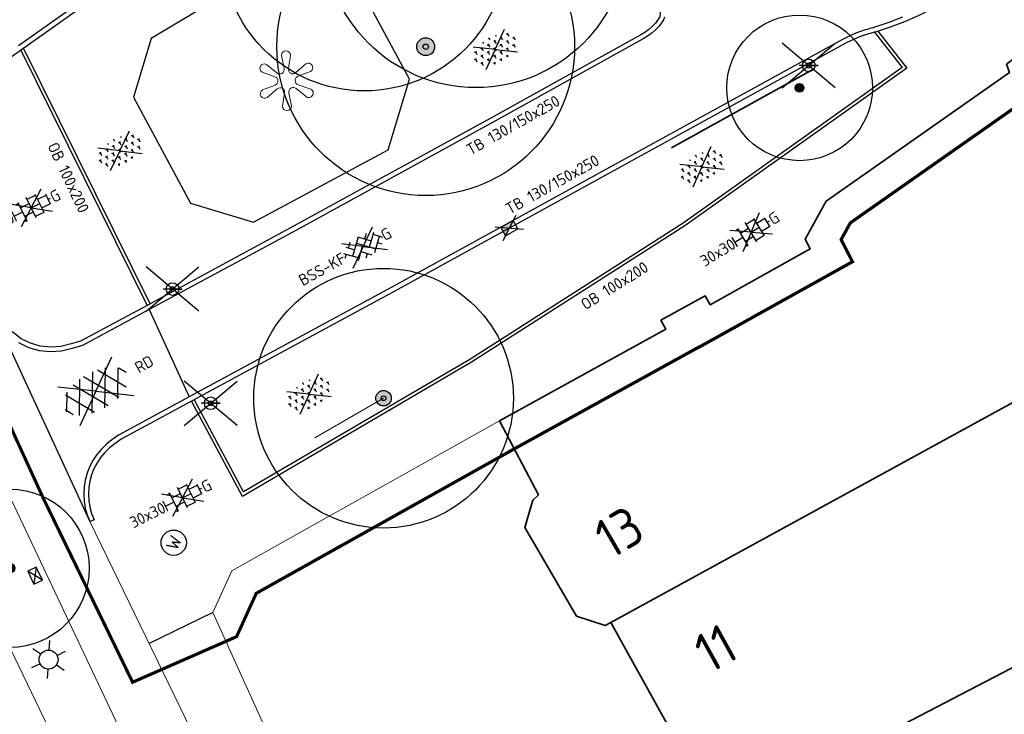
# Model space of a CAD drawing. Header units: metres. Extents: x 92877 to 94117, y 464509 to 465451.
# Tile 5 of 102: x 93062 to 93093, y 464842 to 464864. Entities that reach past the tile are written whole.
import ezdxf
from ezdxf.enums import TextEntityAlignment as Align

# ---------------------------------------------------------------- set-up
doc = ezdxf.new("R2010")
doc.units = ezdxf.units.M
doc.linetypes.add('XX-PROJECTGRENS', pattern=[18, 12, -3, 0, -3])
doc.layers.get('0').update_dxf_attribs({"linetype": 'CONTINUOUS'})
for name, color, linetype, lineweight in [('B-WE-GC-DAMWAND-G', 60, 'CONTINUOUS', 18), ('B-WE-GR-BOOM-S', 90, 'CONTINUOUS', 25), ('B-WE-IE-KUNSTOBJECT-S', 7, 'CONTINUOUS', 25), ('B-WE-IE-TERREINAFSCHEIDING_KUNSTMATIG_MUUR-G', 252, 'IE-TERREINAFSCHEIDING-KUNSTMATIG-DICHT', 18), ('B-WE-KL-ET_LS_OV_LICHTMAST-S', 252, 'CONTINUOUS', 25), ('B-WE-KL-WATER-S', 252, 'CONTINUOUS', 25), ('B-WE-OG-TOPOGRAFIE_BEBOUWING-GV', 252, 'CONTINUOUS', 35), ('B-WE-OG-TOPOGRAFIE_HUISNUMMER-T25', 7, 'CONTINUOUS', 20), ('B-WE-RI-HWA_KOLK-S', 252, 'CONTINUOUS', 25), ('B-WE-VH-VERHARDING-GV', 252, 'CONTINUOUS', 18), ('N-WE-KG-GRENS_PROJECT-G', 1, 'XX-PROJECTGRENS', 35), ('V-WE-GR-BEPLANTING_NATUUR-S', 90, 'CONTINUOUS', 25), ('V-WE-IE-MEUBILAIR_WEGMEUBILAIR_VERKEERSBORD-S', 7, 'CONTINUOUS', 25), ('V-WE-IE-TERREINAFSCHEIDING_KUNSTMATIG_HEKWERK-G', 20, 'IE-TERREINAFSCHEIDING-KUNSTMATIG-V', 35), ('V-WE-OG-TERREIN_CULTUURSCHEIDING-G', 7, 'CONTINUOUS', 25), ('V-WE-RI-HWA_KOLK-S', 150, 'CONTINUOUS', 25), ('V-WE-VH-KANTOPSLUITING-T18', 10, 'CONTINUOUS', 18), ('V-WE-VH-KANTOPSLUITING_OPSLUITBAND_100X200-G', 150, 'VH-OPSLUITBAND_100X200-V', 25), ('V-WE-VH-KANTOPSLUITING_TROTTOIRBAND_130 150-G', 210, 'VH-TROTTOIRBAND_130-150-V', 25), ('V-WE-VH-KANTOPSLUITING_VOORKANTBAND-G', 50, 'CONTINUOUS', 25), ('V-WE-VH-MATERIAALGRENS-G', 7, 'CONTINUOUS-V', 25), ('V-WE-VH-VERHARDING_ASFALT-S', 252, 'CONTINUOUS', 25), ('V-WE-VH-VERHARDING_BETONSTRAATSTEEN-S', 252, 'CONTINUOUS', 25), ('V-WE-VH-VERHARDING_TEGEL-S', 252, 'CONTINUOUS', 25)]:
    doc.layers.add(name, color=color, linetype=linetype, lineweight=lineweight)
doc.styles.add('NLCS-ISO', font='NLCS-ISO.ttf')
doc.styles.add('NLCS-ISO-M200-T18', font='NLCS-ISO.ttf', dxfattribs={"height": 0.36})
doc.styles.get("Standard").update_dxf_attribs({"font": 'isocp.shx'})
doc.linetypes.add('CONTINUOUS-V', pattern='A,3.5,[24,NLCS.SHX,S=0.5,R=0,X=0,Y=0],3.5', length=7)
doc.linetypes.add('IE-TERREINAFSCHEIDING-KUNSTMATIG-DICHT', pattern='A,8,-1,[82,NLCS.SHX,S=0.75,R=90,X=0,Y=0],-1', length=10)
doc.linetypes.add('IE-TERREINAFSCHEIDING-KUNSTMATIG-V', pattern='A,2,[24,NLCS.SHX,S=0.6,R=0,X=-1,Y=0],2,[82,NLCS.SHX,S=0.75,R=90,X=0,Y=0],2,[24,NLCS.SHX,S=0.6,R=0,X=1,Y=0],2,-2', length=10)
doc.linetypes.add('VH-OPSLUITBAND_100X200-V', pattern='A,4,[24,NLCS.SHX,S=1,R=0,X=0,Y=0],4,-2,4,-2', length=16)
doc.linetypes.add('VH-TROTTOIRBAND_130-150-V', pattern='A,2.5,[24,NLCS.SHX,S=1,R=0,X=0,Y=0],2.5,-2,2,-2,2,-2', length=15)

# ---------------------------------------------------------------- blocks, each defined once
blk = doc.blocks.new('Q_LICHTMAST')
for points in [[(0, 0.2999999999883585), (0, 0.5999999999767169)], [(-0.259808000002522, 0.1500000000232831), (-0.5196149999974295, 0.2999999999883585)], [(0.259808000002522, 0.1500000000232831), (0.5196149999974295, 0.2999999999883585)], [(-0.259808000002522, -0.1500000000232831), (-0.5196149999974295, -0.2999999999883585)], [(0, -0.2999999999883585), (0, -0.5999999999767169)], [(0.259808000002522, -0.1500000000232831), (0.5196149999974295, -0.2999999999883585)]]:
    blk.add_lwpolyline(points)
blk.add_circle((-0.0001320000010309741, -0.0001319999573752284), 0.3001329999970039)
blk = doc.blocks.new('V-SRI-KOLK_TROTTOIR-SO')
blk.add_hatch(color=256).paths.add_polyline_path([(1.12499999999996, 0.7499999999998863), (-1.124999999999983, 0.7499999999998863), (-1.124999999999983, -0.7499999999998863)])
at = {"ltscale": 0.1}
for p, q in [((-1.875000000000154, 1.25), (1.875000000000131, -1.25)), ((1.875000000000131, 1.25), (-1.875000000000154, -1.25))]:
    blk.add_line(p, q, dxfattribs=at)
blk.add_line((-1.124999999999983, -0.7499999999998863), (1.12499999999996, 0.7499999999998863))
at = {"flags": 128}
blk.add_lwpolyline([(-1.124999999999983, -0.7499999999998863), (1.12499999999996, -0.7499999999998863), (1.12499999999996, 0.7499999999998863), (-1.124999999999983, 0.7499999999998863)], close=True, dxfattribs=at)
blk = doc.blocks.new('SKL-WATER_STRAATPOT-SO')
blk.add_circle((0, 0), 2)
at = {"style": 'NLCS-ISO'}
blk.add_text('W', height=2, rotation=359.9999999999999, dxfattribs=at).set_placement((-1.064345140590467, -1.054320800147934))
blk = doc.blocks.new('B-SRI-KOLK_COMBINATIE-SO')
for p, q in [((-1.124999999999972, 0), (1.124999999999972, 1.499999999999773)), ((1.124999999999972, 0), (-1.124999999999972, 1.499999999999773))]:
    blk.add_line(p, q)
at = {"flags": 128}
blk.add_lwpolyline([(-1.124999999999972, 0), (1.124999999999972, 0), (1.124999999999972, 1.499999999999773), (-1.124999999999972, 1.499999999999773)], close=True, dxfattribs=at)
blk = doc.blocks.new('V-SVH-TEGEL_300X300_DUN_HALFST_KL-SO')
at = {"ltscale": 0.1}
for p, q in [((-3.33066907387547e-16, 0), (-2.726908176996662, 1.963224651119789)), ((-3.33066907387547e-16, 0), (2.726908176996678, 1.963224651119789)), ((-6.661338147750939e-16, 0), (-2.745585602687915, -1.976671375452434)), ((0, 0), (2.745585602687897, -1.976671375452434))]:
    blk.add_line(p, q, dxfattribs=at)
for p, q in [((-1.499999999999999, -1.600165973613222), (-1.499999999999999, 1.600165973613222)), ((1.110223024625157e-15, -1.78372119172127), (1.110223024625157e-15, 1.78372119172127)), ((1.500000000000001, -1.600165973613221), (1.500000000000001, 1.600165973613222)), ((-3.08021532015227, 0.7500000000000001), (-2.999999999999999, 0.7500000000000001)), ((-2.999999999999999, -0.8349495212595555), (-2.999999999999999, 0.834949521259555)), ((-2.999999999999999, 0), (-1.499999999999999, 0)), ((-1.83708385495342, 1.5), (-1.499999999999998, 1.5)), ((-1.499999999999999, 0.7500000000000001), (1.110223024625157e-15, 0.7500000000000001)), ((2.220446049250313e-15, 1.5), (1.500000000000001, 1.5)), ((0, 0), (1.500000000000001, 0)), ((1.500000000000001, 0.7500000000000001), (3, 0.7500000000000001)), ((3, -0.8349495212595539), (3, 0.8349495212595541)), ((3, 0), (3.39489953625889, 0)), ((-3.08021532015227, -0.7500000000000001), (-3, -0.7500000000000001)), ((-1.837083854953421, -1.5), (-1.499999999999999, -1.5)), ((-1.5, -0.7500000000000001), (0, -0.7500000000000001)), ((1.110223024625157e-15, -1.5), (1.500000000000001, -1.5)), ((1.499999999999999, -0.7500000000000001), (3, -0.7500000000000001))]:
    blk.add_line(p, q)
at = {"style": 'NLCS-ISO'}
blk.add_attdef('FORMAAT', text='', height=1.8, dxfattribs=at).set_placement((-3.18021532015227, -2.887924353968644e-16), align=Align.MIDDLE_RIGHT)
blk.add_attdef('KLEUR', text='', height=1.8, dxfattribs=at).set_placement((3.49489953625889, -6.891423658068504e-16), align=Align.MIDDLE_LEFT)
at = {"style": 'NLCS-ISO', "flags": 1}
blk.add_attdef('FUNCTIE', text='', height=1.8, dxfattribs=at).set_placement((0.1159930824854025, -3.584775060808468), align=Align.MIDDLE_CENTER)
blk = doc.blocks.new('V-SVH-BSS_KEIFORMAAT_KEPER_KL-SO')
for p, q in [((3.33066907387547e-16, -1.215633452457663e-16), (-2.795956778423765, 2.012935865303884)), ((-2.150701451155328, -0.5274137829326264), (0.07668490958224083, 1.699972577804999)), ((-2.150701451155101, 0.9575104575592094), (-1.491136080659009, 1.61707582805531)), ((-0.0233001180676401, 1.799957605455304), (1.56160915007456, 0.2150483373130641)), ((3.33066907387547e-16, -2.464634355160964e-16), (2.795956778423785, 2.012935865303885)), ((0.819147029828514, 0.9575104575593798), (1.48126162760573, 1.619625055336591)), ((-3.361200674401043, -0.2529887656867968), (-2.893163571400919, 0.2150483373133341)), ((-3.230866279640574, 0.552751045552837), (-1.408239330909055, -1.269875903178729)), ((-2.443047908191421, 1.249856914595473), (-1.408239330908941, 0.2150483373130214)), ((-1.697265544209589, -1.558902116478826), (0.07668490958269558, 0.2150483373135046)), ((-0.6657772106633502, 0.9575104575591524), (1.561609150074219, -1.269875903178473)), ((0.8191470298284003, -0.5274137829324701), (2.540532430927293, 1.193971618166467)), ((1.135075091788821, -1.696409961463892), (3.046533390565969, 0.2150483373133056)), ((2.304071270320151, 0.9575104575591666), (3.386689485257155, -0.1251077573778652)), ((0, -1.215633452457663e-16), (-3.12887873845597, -2.252621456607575)), ((-0.6657772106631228, -0.5274137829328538), (0.5803163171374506, -1.773507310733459)), ((-0.4383699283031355, -1.784930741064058), (0.0766849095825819, -1.269875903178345)), ((6.661338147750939e-16, -2.464634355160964e-16), (3.12887873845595, -2.252621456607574)), ((2.304071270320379, -0.5274137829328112), (2.796901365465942, -1.020243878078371))]:
    blk.add_line(p, q)
at = {"style": 'NLCS-ISO'}
blk.add_attdef('FORMAAT', text='', height=1.8, dxfattribs=at).set_placement((-3.394710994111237, -0.01897021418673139), align=Align.MIDDLE_RIGHT)
blk.add_attdef('KLEUR', text='', height=1.8, dxfattribs=at).set_placement((3.39489953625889, -7.275957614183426e-16), align=Align.MIDDLE_LEFT)
at = {"style": 'NLCS-ISO', "flags": 1}
blk.add_attdef('FUNCTIE', text='', height=1.8, dxfattribs=at).set_placement((0.1159930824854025, -3.584775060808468), align=Align.MIDDLE_CENTER)
blk = doc.blocks.new('V-SGR-BEPLANTING_SOORT_01-SO')
at = {"ltscale": 0.1}
for p, q in [((0, 0), (-1.426722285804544, 1.027161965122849)), ((0, 0), (1.426722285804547, 1.027161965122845)), ((0, 0), (-1.426722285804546, -1.027161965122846)), ((2.220446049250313e-16, 0), (1.426722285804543, -1.02716196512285))]:
    blk.add_line(p, q, dxfattribs=at)
for p, q in [((-0.5773699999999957, 0.9930957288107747), (-0.5773699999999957, 0.875)), ((-9.798107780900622e-06, 1.000000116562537), (-0.021753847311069, 1.037661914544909)), ((-9.999999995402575e-06, 1), (-9.999999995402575e-06, 0.875)), ((1.77635683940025e-15, 1), (0.02218621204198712, 1.038427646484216)), ((0.5773500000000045, 0.9924517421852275), (0.5773500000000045, 0.875)), ((-1.73208979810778, 1.165625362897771e-07), (-1.804258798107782, 0.1250004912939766)), ((-1.732089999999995, 0), (-1.732089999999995, -0.125)), ((-1.732079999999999, 0), (-1.659910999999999, 0.1250003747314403)), ((-1.443405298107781, 0.5000007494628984), (-1.515574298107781, 0.6250011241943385)), ((-1.443404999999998, 0.5), (-1.443404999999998, 0.375)), ((-1.443404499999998, 0.5000006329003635), (-1.371235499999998, 0.6250010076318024)), ((-1.154729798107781, 1.165625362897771e-07), (-1.226898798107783, 0.1250004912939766)), ((-1.154729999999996, 0), (-1.154729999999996, -0.125)), ((-1.154719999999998, 0), (-1.082550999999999, 0.1250003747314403)), ((-0.8660452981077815, 0.5000007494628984), (-0.9382142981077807, 0.6250011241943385)), ((-0.866044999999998, 0.5), (-0.866044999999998, 0.375)), ((-0.8660444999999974, 0.5000006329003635), (-0.7938754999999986, 0.6250010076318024)), ((-0.5773697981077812, 1.165625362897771e-07), (-0.6495387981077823, 0.1250004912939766)), ((-0.5773699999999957, 0), (-0.5773699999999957, -0.125)), ((-0.5773599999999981, 0), (-0.5051909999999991, 0.1250003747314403)), ((-0.2886852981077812, 0.5000007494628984), (-0.3608542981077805, 0.6250011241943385)), ((-0.2886849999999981, 0.5), (-0.2886849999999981, 0.375)), ((-0.2886844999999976, 0.5000006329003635), (-0.2165154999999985, 0.6250010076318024)), ((-9.798107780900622e-06, 1.165625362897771e-07), (-0.07217879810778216, 0.1250004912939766)), ((-9.999999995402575e-06, 0), (-9.999999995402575e-06, -0.125)), ((1.77635683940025e-15, 0), (0.07216900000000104, 0.1250003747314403)), ((0.2886747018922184, 0.5000007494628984), (0.2165057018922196, 0.6250011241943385)), ((0.2886750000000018, 0.5), (0.2886750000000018, 0.375)), ((0.2886755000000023, 0.5000006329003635), (0.3608445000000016, 0.6250010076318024)), ((0.577350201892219, 1.165625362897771e-07), (0.5051812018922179, 0.1250004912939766)), ((0.5773500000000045, 0), (0.5773500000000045, -0.125)), ((0.5773600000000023, 0), (0.6495290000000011, 0.1250003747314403)), ((0.866034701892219, 0.5000007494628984), (0.7938657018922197, 0.6250011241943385)), ((0.8660350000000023, 0.5), (0.8660350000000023, 0.375)), ((0.8660355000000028, 0.5000006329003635), (0.9382045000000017, 0.6250010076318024)), ((1.154710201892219, 1.165625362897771e-07), (1.082541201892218, 0.1250004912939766)), ((1.154710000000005, 0), (1.154710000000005, -0.125)), ((1.154720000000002, 0), (1.226889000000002, 0.1250003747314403)), ((1.443394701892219, 0.5000007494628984), (1.37122570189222, 0.6250011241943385)), ((1.443395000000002, 0.5), (1.443395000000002, 0.375)), ((1.443395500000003, 0.5000006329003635), (1.515564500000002, 0.6250010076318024)), ((1.73207020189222, 1.165625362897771e-07), (1.659901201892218, 0.1250004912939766)), ((1.732070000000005, 0), (1.732070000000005, -0.125)), ((1.732080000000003, 0), (1.804249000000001, 0.1250003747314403)), ((-1.443405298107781, -0.4999992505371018), (-1.515574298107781, -0.3749988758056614)), ((-1.443404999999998, -0.5), (-1.443404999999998, -0.625)), ((-1.443404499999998, -0.4999993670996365), (-1.371235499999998, -0.3749989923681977)), ((-0.8660452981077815, -0.4999992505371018), (-0.9382142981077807, -0.3749988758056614)), ((-0.866044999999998, -0.5), (-0.866044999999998, -0.625)), ((-0.8660444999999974, -0.4999993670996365), (-0.7938754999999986, -0.3749989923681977)), ((-0.2886852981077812, -0.4999992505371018), (-0.3608542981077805, -0.3749988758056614)), ((-0.2886849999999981, -0.5), (-0.2886849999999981, -0.625)), ((-0.2886844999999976, -0.4999993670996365), (-0.2165154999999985, -0.3749989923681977)), ((0.2886747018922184, -0.4999992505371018), (0.2165057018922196, -0.3749988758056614)), ((0.2886750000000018, -0.5), (0.2886750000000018, -0.625)), ((0.2886755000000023, -0.4999993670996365), (0.3608445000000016, -0.3749989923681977)), ((0.866034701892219, -0.4999992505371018), (0.7938657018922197, -0.3749988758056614)), ((0.8660350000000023, -0.5), (0.8660350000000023, -0.625)), ((0.8660355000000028, -0.4999993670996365), (0.9382045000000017, -0.3749989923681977)), ((1.443394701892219, -0.4999992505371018), (1.37122570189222, -0.3749988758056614)), ((1.443395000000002, -0.5), (1.443395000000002, -0.625)), ((1.443395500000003, -0.4999993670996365), (1.515564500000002, -0.3749989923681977)), ((-0.5811075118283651, -0.9935259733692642), (-0.6495387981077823, -0.8749995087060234)), ((-0.5743868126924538, -0.9948502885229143), (-0.5051909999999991, -0.8749996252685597)), ((-9.798107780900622e-06, -0.9999998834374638), (-0.07217879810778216, -0.8749995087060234)), ((-9.999999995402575e-06, -1), (-9.999999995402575e-06, -1.03894512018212)), ((1.77635683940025e-15, -1), (0.07216900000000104, -0.8749996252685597)), ((0.5737050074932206, -0.993686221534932), (0.5051812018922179, -0.8749995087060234)), ((0.581624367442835, -0.9926138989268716), (0.6495290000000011, -0.8749996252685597))]:
    blk.add_line(p, q)
at = {"style": 'NLCS-ISO'}
blk.add_attdef('TYPE', text='', height=0.5, dxfattribs=at).set_placement((3.470943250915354, -0.0160605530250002), align=Align.MIDDLE_CENTER)
blk = doc.blocks.new('V-SVH-ASFALT-SO')
for p, q in [((1.110223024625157e-16, -2.498001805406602e-16), (-4.895333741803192, 3.524372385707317)), ((1.110223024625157e-16, -4.024558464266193e-16), (4.895333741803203, 3.524372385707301)), ((-3.33066907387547e-16, -2.498001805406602e-16), (-4.895333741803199, -3.524372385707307)), ((5.551115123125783e-16, -4.024558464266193e-16), (4.895333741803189, -3.524372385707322))]:
    blk.add_line(p, q)
at = {"ltscale": 0.1}
for p, q in [((-5.554205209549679, -0.567261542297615), (-4.018330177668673, 2.092952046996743)), ((-1.82940820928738, -2.81319315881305), (-4.495765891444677, 1.805073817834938)), ((-4.100111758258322, -2.048697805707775), (-1.242826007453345, 2.900266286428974)), ((0.5636441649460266, -2.958081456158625), (-2.659220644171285, 2.624084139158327)), ((-2.190445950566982, -2.741059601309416), (1.077105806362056, 2.918506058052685)), ((2.677281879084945, -2.619009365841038), (-0.5432607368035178, 2.959134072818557)), ((-0.01487396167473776, -2.972858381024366), (3.131131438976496, 2.476182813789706)), ((4.510772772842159, -1.794708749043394), (1.852845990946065, 2.808955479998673)), ((2.466129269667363, -2.675634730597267), (4.87972582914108, 1.504837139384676)), ((5.637525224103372, 0.2536987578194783), (4.955691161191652, 1.434669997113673)), ((-4.910060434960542, -1.477346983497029), (-5.644711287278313, -0.2048943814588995))]:
    blk.add_line(p, q, dxfattribs=at)
at = {"style": 'NLCS-ISO'}
blk.add_attdef('KLEUR', text='', height=1.8, dxfattribs=at).set_placement((7.295467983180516, 1.13686837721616e-13), align=Align.MIDDLE_LEFT)
at = {"style": 'NLCS-ISO', "flags": 1}
blk.add_attdef('FUNCTIE', text='', height=1.8, dxfattribs=at).set_placement((0.1159930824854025, -3.584775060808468), align=Align.MIDDLE_CENTER)
blk = doc.blocks.new('SIE-KUNSTOBJECT-SO')
at = {"color": 0, "linetype": 'ByBlock', "lineweight": 18, "flags": 128}
blk.add_lwpolyline([(0.2657134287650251, -0.7300416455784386, 0.7002075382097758), (-0.2657134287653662, -0.730041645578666), (-0.556967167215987, -1.530254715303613, -0.9999999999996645), (-1.04675587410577, -1.247475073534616), (-0.4993778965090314, -0.5951354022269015, 0.7002075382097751), (-0.7650913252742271, -0.1349062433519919), (-1.603723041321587, -0.2827796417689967, -0.9999999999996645), (-1.60372304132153, 0.282779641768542), (-0.7650913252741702, 0.1349062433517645, 0.7002075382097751), (-0.4993778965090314, 0.5951354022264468), (-1.04675587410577, 1.247475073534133, -0.999999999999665), (-0.556967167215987, 1.530254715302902), (-0.2657134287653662, 0.7300416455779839, 0.7002075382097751), (0.2657134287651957, 0.7300416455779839), (0.5569671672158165, 1.53025471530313, -0.9999999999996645), (1.046755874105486, 1.247475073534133), (0.4993778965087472, 0.5951354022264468, 0.7002075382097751), (0.7650913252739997, 0.1349062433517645), (1.603723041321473, 0.282779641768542, -0.9999999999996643), (1.603723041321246, -0.2827796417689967), (0.7650913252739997, -0.1349062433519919, 0.7002075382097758), (0.4993778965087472, -0.5951354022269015), (1.046755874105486, -1.247475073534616, -0.999999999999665), (0.5569671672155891, -1.530254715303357)], format="xyb", close=True, dxfattribs=at)
blk = doc.blocks.new('Verkeersbord')
at = {"color": 0}
for p, q in [((-0.8357470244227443, -0.7012750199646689), (0.8357470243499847, 0.7012750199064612)), ((0.8357470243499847, -0.7012750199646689), (-0.8357470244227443, 0.7012750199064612))]:
    blk.add_line(p, q, dxfattribs=at)
for p, q in [((0.2999999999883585, 0), (-0.3000000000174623, 0)), ((-1.455191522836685e-11, 0), (0.2999999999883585, 0))]:
    blk.add_line(p, q)
for radius in [0.1999999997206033, 0.07454196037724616]:
    blk.add_circle((-2.91038304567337e-11, 0), radius)
blk = doc.blocks.new('SGR-BOOM_01')
at = {"ltscale": 0.1}
h = blk.add_hatch(color=256, dxfattribs=at)
edge = h.paths.add_edge_path()
edge.add_arc((7.366995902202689e-12, -5.115907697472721e-12), 0.15, 0, 360)
for centre, radius in [((0, 0), 2.5), ((7.366995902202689e-12, -5.115907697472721e-12), 0.04499999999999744)]:
    blk.add_circle(centre, radius)
blk.add_circle((7.366995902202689e-12, -5.115907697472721e-12), 0.15, dxfattribs=at)

msp = doc.modelspace()

# ---------------------------------------------------------------- linework, layer by layer
at = {"layer": 'B-WE-GC-DAMWAND-G'}
msp.add_line((93071.00793649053, 464851.058), (93073.17300000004, 464852.3080000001), dxfattribs=at)
at = {"layer": 'B-WE-IE-TERREINAFSCHEIDING_KUNSTMATIG_MUUR-G', "flags": 128}
msp.add_lwpolyline([(93078.026, 464822.813), (93073.144, 464833.725), (93067.78, 464845.54)], dxfattribs=at)
at = {"layer": 'B-WE-OG-TOPOGRAFIE_BEBOUWING-GV'}
for p, q in [((93095.04000000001, 464853.27), (93080.35, 464845.23)), ((93083.84, 464839.03), (93100.674, 464847.76))]:
    msp.add_line(p, q, dxfattribs=at)
at = {"layer": 'B-WE-OG-TOPOGRAFIE_BEBOUWING-GV', "flags": 128}
for points in [[(93076.83, 464851.59), (93082.09, 464854.49), (93081.93000000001, 464854.77), (93083.33, 464855.54), (93083.49, 464855.26), (93086.65000000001, 464857.02), (93086.49, 464857.33), (93087.15000000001, 464858.53), (93092.94, 464862.59), (93092.846, 464862.855), (93094.67, 464864.244), (93094.871, 464863.944)], [(93080.35, 464845.23), (93080.17, 464845.13), (93079.27, 464845.43), (93077.64, 464848.22), (93077.89, 464849.09), (93078.07, 464849.26), (93076.83, 464851.59)], [(93083.84, 464839.03), (93082.69, 464841.23), (93082.59, 464841.18), (93080.35, 464845.23)]]:
    msp.add_lwpolyline(points, dxfattribs=at)
at = {"layer": 'B-WE-VH-VERHARDING-GV'}
for p, q in [((93065.267, 464836.36), (93057.476, 464852.505)), ((93069.712, 464847.605), (93076.83, 464851.59))]:
    msp.add_line(p, q, dxfattribs=at)
at = {"layer": 'B-WE-VH-VERHARDING-GV', "flags": 128}
for points in [[(93058.352, 464853.252), (93058.601, 464853.32), (93058.859, 464853.325), (93059.11, 464853.266), (93059.339, 464853.148), (93059.532, 464852.977), (93059.677, 464852.763), (93065.809, 464839.806), (93067.065, 464837.258)], [(93063.89499999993, 464848.4160000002), (93063.895, 464848.416), (93075.284, 464824.961), (93080.946, 464814.4), (93082.28, 464812.104), (93083.673, 464809.843), (93085.124, 464807.619), (93086.632, 464805.433), (93088.195, 464803.286), (93089.814, 464801.18), (93091.486, 464799.117), (93093.21, 464797.098), (93094.986, 464795.123)], [(93067.78, 464845.54), (93068.379, 464846.859), (93069.712, 464847.605)]]:
    msp.add_lwpolyline(points, dxfattribs=at)
at = {"layer": 'N-WE-KG-GRENS_PROJECT-G', "const_width": 0.1, "flags": 128}
msp.add_lwpolyline([(93142.80429705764, 465086.89020479), (93145.44746297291, 465089.5037296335), (93147.33153583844, 465091.9553183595), (93148.61295922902, 465093.1822349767), (93161.41073369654, 465113.6787084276), (93167.20423111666, 465122.9573737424), (93170.45562728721, 465128.1729658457), (93179.76312837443, 465143.1032084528), (93186.8939262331, 465154.4956882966), (93187.8904206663, 465154.904034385), (93188.17006029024, 465154.6787376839), (93191.38955948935, 465152.0772852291), (93194.82777076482, 465149.4128440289), (93202.7516017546, 465142.9220781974), (93211.3338844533, 465136.0857598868), (93246.40084193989, 465107.7012226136), (93253.05856708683, 465102.3144478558), (93253.34322899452, 465100.9758363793), (93245.80418226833, 465089.8650499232), (93244.52175508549, 465087.9409093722), (93231.81246827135, 465069.2934230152), (93227.95413775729, 465063.5800498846), (93226.85327734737, 465062.4242463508), (93215.69149959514, 465046.0124069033), (93211.99600512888, 465040.6358651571), (93204.42491680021, 465029.7530879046), (93202.60922809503, 465027.1431942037), (93198.03152992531, 465020.2126231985), (93194.36277276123, 465014.8691722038), (93190.61904636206, 465009.5049370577), (93189.81877462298, 465008.2205257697), (93185.53132241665, 465002.305254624), (93181.43253837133, 464996.6908783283), (93178.69589622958, 464993.153389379), (93172.1027446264, 464984.5638890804), (93163.08542418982, 464972.8354924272), (93161.13136953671, 464970.564412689), (93154.08332522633, 464961.6465004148), (93148.9853571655, 464955.3111959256), (93145.46927555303, 464951.03857026), (93138.605061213, 464942.9267433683), (93131.70248435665, 464935.1401417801), (93128.23609135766, 464931.4101217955), (93126.8654784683, 464929.653154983), (93122.06203873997, 464924.7900451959), (93112.81988821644, 464915.3526702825), (93112.69377977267, 464915.473943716), (93110.00695643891, 464912.8086800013), (93108.15812065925, 464914.640604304), (93097.9536142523, 464904.4176761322), (93099.61595302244, 464902.3786449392), (93097.34581573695, 464900.0040813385), (93095.10492812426, 464898.0415892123), (93093.14052423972, 464896.4268749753), (93087.35763144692, 464891.8347837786), (93084.64740889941, 464889.5614990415), (93079.68665377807, 464885.2220829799), (93073.55860487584, 464880.644886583), (93064.79519316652, 464874.7893206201), (93057.66233501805, 464870.1650565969), (93057.25488905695, 464870.0069525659), (93057.1679003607, 464870.0022571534), (93056.6067476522, 464870.0912006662), (93053.27707284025, 464868.4113416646), (93060.03872779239, 464854.3720513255), (93062.42592831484, 464849.1520798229), (93065.24884538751, 464843.3384421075), (93068.53218685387, 464844.7778848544), (93069.15381959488, 464846.1467222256), (93077.3156521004, 464850.7158418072), (93083.1095616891, 464853.9102026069), (93083.11248107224, 464853.9050936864), (93087.98294795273, 464856.6177587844), (93087.62305232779, 464857.3150565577), (93087.91428833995, 464857.8445765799), (93094.13664062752, 464862.2077458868), (93094.0324274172, 464862.5015384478), (93094.43059567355, 464862.804748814), (93094.60870639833, 464862.5389119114), (93096.96617079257, 464864.1914690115), (93097.44488401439, 464863.6913958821), (93100.28596185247, 464866.4090652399), (93107.265087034, 464873.111858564), (93113.75732477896, 464878.7649635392), (93119.02743996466, 464883.3539073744), (93126.18960596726, 464890.3188673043), (93126.0526195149, 464890.4474238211), (93129.22376864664, 464893.5884568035), (93132.7537033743, 464897.330267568), (93136.97946519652, 464901.4658210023), (93141.06384090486, 464906.0392416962), (93145.12252475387, 464910.0202473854), (93146.94610504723, 464911.9374640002), (93151.57115494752, 464916.8719186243), (93154.02597167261, 464919.5459692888), (93161.92300866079, 464928.6931202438), (93166.43714699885, 464933.8281028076), (93170.51856329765, 464938.7372399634), (93174.37173622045, 464943.5101661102), (93176.33748399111, 464945.9834252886), (93178.66909427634, 464948.9235332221), (93181.23583944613, 464952.5405833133), (93184.32104726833, 464956.451592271), (93185.61684713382, 464958.0517197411), (93188.57210998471, 464961.8395922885), (93195.31523137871, 464970.699100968), (93197.09315576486, 464969.2765634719), (93199.63726622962, 464972.4652624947), (93198.95022027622, 464972.9578614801), (93202.9509271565, 464977.9488423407), (93202.24859323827, 464978.520742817), (93202.36407174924, 464978.6657052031), (93202.23358798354, 464979.7196125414), (93202.71134989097, 464980.3276731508), (93203.77074459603, 464980.4575989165), (93206.2832454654, 464983.6484750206), (93206.1531710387, 464984.7090818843), (93206.62836581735, 464985.3138752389), (93207.67818228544, 464985.4338542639), (93209.47712243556, 464987.7219322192), (93211.50021159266, 464990.2951060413), (93211.38019071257, 464991.345288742), (93211.85836581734, 464991.9538752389), (93212.9080604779, 464992.073840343), (93215.41320841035, 464995.2587771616), (93215.28317103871, 464996.3190818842), (93215.75797961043, 464996.9233837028), (93216.81706040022, 464997.0432796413), (93217.97586011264, 464998.5133427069), (93217.19528487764, 464999.1884083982), (93221.28540733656, 465004.1169042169), (93220.56246820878, 465004.6188887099), (93224.4982598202, 465009.5040169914), (93223.74428595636, 465010.1071960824), (93228.7449811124, 465016.3790959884), (93228.54771848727, 465017.6613030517), (93229.79936612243, 465019.1379659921), (93230.17087632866, 465019.2035266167), (93232.85930069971, 465016.9199559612), (93240.87915415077, 465028.7227795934), (93247.23695779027, 465037.4657398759), (93243.34514113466, 465039.4257563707), (93245.38538270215, 465042.4066058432), (93267.79142837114, 465074.7615726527), (93271.65353059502, 465080.831630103), (93274.3148129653, 465084.6533962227), (93274.677465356, 465085.2713558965), (93280.63130042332, 465092.9915384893), (93283.91500586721, 465097.5328332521), (93293.2383330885, 465109.0997418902), (93296.47093620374, 465112.8527640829), (93305.14509651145, 465123.7916948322), (93308.46055612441, 465126.6389011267), (93309.39844513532, 465127.0002190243), (93310.34003864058, 465127.103953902), (93311.02119270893, 465127.0289644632), (93311.5693661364, 465126.5721532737), (93314.32453765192, 465123.4245071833), (93311.44553851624, 465121.2182638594), (93317.76262007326, 465113.434716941), (93320.74156918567, 465115.843867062), (93321.73357680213, 465114.6181865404), (93318.74329120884, 465112.1979553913), (93332.36264752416, 465095.3831190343), (93335.32373132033, 465097.783997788), (93336.31307353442, 465096.5660075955), (93333.3940357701, 465094.1967885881), (93346.86341033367, 465077.5724253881), (93349.74500178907, 465079.9137184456), (93350.75350406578, 465078.674193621), (93347.84463309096, 465076.3051131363), (93354.17574422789, 465068.5004889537), (93362.8502552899, 465075.5913732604), (93361.37562568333, 465077.2864525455), (93365.2185617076, 465080.3315918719), (93350.59622368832, 465098.2315771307), (93346.72895475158, 465095.0766739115), (93346.08873782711, 465095.9866431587), (93350.71475134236, 465099.7745938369, 0.509220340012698), (93350.9221045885, 465101.9666431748), (93324.40196316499, 465134.6512182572), (93320.90745971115, 465131.8112471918), (93318.8848821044, 465134.3215533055, -0.09810561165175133), (93317.85851686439, 465136.5455343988), (93317.80867517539, 465136.8270581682), (93329.2869297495, 465148.4786734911), (93335.15593707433, 465154.2538725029), (93344.69718230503, 465163.3086348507, -0.3495671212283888), (93347.49269100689, 465163.354135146), (93347.81292536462, 465163.0489986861), (93349.12651282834, 465161.4128105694), (93346.39141701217, 465159.2288391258), (93348.19137284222, 465157.3427610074), (93348.24344830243, 465157.3837761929), (93353.34121163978, 465151.0841825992), (93356.36069317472, 465153.5237637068), (93357.29361816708, 465152.369322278), (93354.272942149, 465149.9287760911), (93367.90136846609, 465133.0943093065), (93370.91929201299, 465135.5326316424), (93371.85603172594, 465134.3691923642), (93368.84423716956, 465131.9277376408), (93379.8410937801, 465118.3340873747), (93382.85895192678, 465120.7723568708), (93383.7853558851, 465119.620726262), (93380.76219426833, 465117.1781718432), (93384.64420403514, 465112.3923353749), (93390.96785931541, 465117.5362892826), (93393.69841763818, 465119.7437360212), (93389.57504150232, 465124.7508357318), (93393.12609517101, 465127.6527077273), (93381.65183199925, 465141.9576557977), (93378.04540690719, 465139.0123733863), (93374.93228709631, 465142.846789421), (93384.72424635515, 465150.6280984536, 0.3930050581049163), (93384.97058213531, 465152.6731115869), (93376.32152097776, 465163.1312513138, 0.3935512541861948), (93374.27751936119, 465163.3772655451), (93369.8579814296, 465159.7975508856), (93359.89255996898, 465172.1436396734), (93359.19622914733, 465171.5898261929), (93356.89424431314, 465174.416198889), (93366.32658963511, 465182.3647567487), (93383.74022261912, 465196.7098251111, -0.3091808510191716), (93386.81897119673, 465196.2354680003), (93386.97684969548, 465196.0721454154), (93387.79727159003, 465195.0670590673), (93385.13016150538, 465192.8594510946), (93391.41156974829, 465185.1044719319), (93394.43023397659, 465187.5433926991), (93395.4350945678, 465186.2984326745), (93392.42477688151, 465183.8581751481), (93405.87181105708, 465167.2120926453), (93408.89149213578, 465169.6618339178), (93409.89509456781, 465168.4184326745), (93406.88380956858, 465165.9773910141), (93415.68222789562, 465155.1135614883), (93422.30477309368, 465160.4765245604), (93419.31179454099, 465164.5042788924), (93427.80481647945, 465171.4590664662), (93432.93594103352, 465175.6021548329, 0.3899453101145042), (93433.11658534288, 465177.6054762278), (93406.3057162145, 465210.5983879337, 0.4038953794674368), (93404.27209923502, 465210.7921455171), (93395.07123648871, 465203.2593528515, -0.04985034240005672), (93394.52908786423, 465205.0753299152), (93406.00284424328, 465214.4739206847), (93406.15272161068, 465214.2584719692), (93408.85518404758, 465216.5151077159), (93413.24334298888, 465220.1259470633), (93424.06128453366, 465228.9780809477), (93433.3351468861, 465236.5639683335), (93456.9014086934, 465255.8033650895), (93462.35764348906, 465260.2563476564), (93474.23993893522, 465257.3843466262), (93487.49067795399, 465268.3649894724), (93481.95693986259, 465274.41305854), (93477.95319647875, 465270.7497956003), (93460.62166489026, 465275.1640670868), (93454.05416610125, 465277.3773557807), (93450.53209209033, 465272.8511826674), (93448.51642743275, 465271.2051818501), (93400.4546219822, 465231.9586314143), (93399.0105470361, 465233.6515791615), (93395.69052921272, 465230.9752000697), (93395.47496523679, 465231.2409200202), (93389.32102571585, 465226.0592571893), (93372.98301149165, 465212.6719812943), (93260.05766131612, 465121.0219899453), (93254.21226699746, 465128.3267402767), (93255.4846270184, 465129.3591026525), (93251.17248705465, 465134.6704961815), (93250.97601480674, 465134.512818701), (93249.72989209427, 465136.0656102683), (93249.92508751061, 465136.221697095), (93245.511587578, 465141.5929509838), (93245.41417677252, 465141.4886988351), (93215.79738492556, 465178.0863870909), (93224.8167537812, 465185.3736132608), (93221.61526694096, 465189.3111635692), (93221.50360961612, 465189.4385917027), (93221.50439898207, 465189.4836573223), (93221.582101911, 465189.6642799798), (93258.55461558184, 465216.2779695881), (93287.85813623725, 465237.3061904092), (93316.7188344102, 465257.8145547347), (93323.66504285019, 465262.739966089), (93325.26598421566, 465260.7726554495), (93334.63096997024, 465268.4041921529), (93348.96746826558, 465280.041349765), (93353.28327845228, 465283.4939979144), (93353.52484514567, 465283.1916050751), (93373.21877998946, 465297.0935122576), (93403.84446757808, 465318.9475604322), (93403.68599755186, 465319.15829185), (93405.48266582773, 465320.4033153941), (93410.35102775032, 465324.91241924), (93402.83451359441, 465333.568526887), (93398.3349855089, 465338.8946844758), (93392.5730558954, 465334.0795202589), (93389.10449811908, 465331.4743872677), (93348.4469782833, 465302.9637363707), (93320.09955252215, 465282.7865861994), (93289.01399534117, 465260.4804688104), (93254.82033947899, 465235.9167162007), (93226.58829530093, 465215.7169691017), (93213.12860029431, 465205.9954103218), (93182.7690915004, 465181.2219967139), (93183.25434166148, 465180.5704061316), (93182.2924574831, 465179.9052522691), (93183.6853527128, 465178.0158589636), (93174.63110794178, 465171.4670638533), (93173.39556020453, 465173.1950096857), (93172.30346325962, 465172.3878075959), (93168.47110548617, 465170.1929743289), (93170.11902708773, 465168.0840585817), (93171.26352441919, 465166.9046147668), (93171.88733240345, 465165.9202339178), (93172.04584747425, 465165.4846295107), (93172.06121541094, 465164.0195528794), (93171.79079551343, 465162.2213228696), (93171.60252133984, 465161.8893657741), (93167.9020977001, 465156.012750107), (93164.38990227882, 465150.4028407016), (93160.43475791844, 465144.0584899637), (93158.38157503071, 465140.7263451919), (93156.60676416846, 465137.916810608), (93154.80699276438, 465135.0488433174), (93153.78591119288, 465134.1879314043), (93154.01603580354, 465133.775485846), (93153.33815750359, 465133.1333537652), (93153.15983108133, 465132.5062391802), (93153.13426777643, 465132.462907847), (93152.07738387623, 465130.6714263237), (93150.97268763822, 465128.9064975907), (93147.77482886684, 465123.7689001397), (93144.0580307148, 465117.809442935), (93140.543845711, 465112.1525840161), (93139.0166669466, 465109.7809960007), (93136.38067592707, 465105.4846439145), (93134.48047024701, 465102.4148511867), (93134.18324491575, 465101.964861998), (93133.95819652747, 465101.734731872), (93130.91543747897, 465098.9303868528), (93126.02951325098, 465094.4554562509), (93121.81761688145, 465090.5751815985), (93117.9038250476, 465086.8329504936), (93113.46968958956, 465082.4478672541), (93112.83416227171, 465082.4954945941), (93109.77876379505, 465079.4389773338), (93106.78165162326, 465076.4407468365), (93106.8188488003, 465075.8009553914), (93105.52160560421, 465074.5128370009), (93100.1623396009, 465069.0764232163), (93097.99326453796, 465066.7928161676), (93094.57205576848, 465063.11298687), (93089.13543018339, 465057.1056657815), (93083.69269165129, 465051.0146010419), (93080.41726045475, 465047.3349932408), (93077.0174616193, 465043.4970914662), (93073.93406549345, 465040.0144568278), (93073.47201796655, 465039.5343683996), (93072.00093929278, 465037.8626698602), (93071.8117261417, 465037.6378344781), (93069.70521612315, 465035.224995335), (93068.07849556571, 465033.4236998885), (93064.12112958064, 465029.2378324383), (93059.89089314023, 465024.7839535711), (93054.54594196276, 465019.3483255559), (93051.82948794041, 465016.782896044), (93042.95362711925, 465008.5877177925), (93039.42842054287, 465005.3282752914), (93039.0399360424, 465005.8806878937), (93035.76823679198, 465003.5013061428), (93034.64207111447, 465002.5819118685), (93035.28199744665, 465001.8467817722), (93028.26852821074, 464995.8706144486), (93027.6301083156, 464996.6264795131), (93025.85252654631, 464995.1080935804), (93024.89847244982, 464994.4890941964), (93025.34777373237, 464993.8008028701), (93025.38541423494, 464993.139339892), (93023.54563129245, 464991.6573596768), (93020.74003389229, 464989.8672713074), (93009.83101131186, 464980.8392183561), (93002.61415884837, 464974.8215880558), (93001.21940402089, 464974.423761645), (92997.62650226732, 464972.3144672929), (93000.2747005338, 464968.182290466), (93003.2223177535, 464963.8178612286), (93004.53942970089, 464962.4720187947), (93005.55825369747, 464961.0075924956), (93007.71360615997, 464956.7848667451), (93011.38857692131, 464958.3598506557), (93011.75807995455, 464959.8028334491), (93016.76117840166, 464964.0052836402), (93022.79767618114, 464969.0663011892), (93023.12431420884, 464969.0692706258), (93023.85870693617, 464969.957648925), (93031.99377797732, 464976.7865896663), (93034.0074111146, 464978.4399305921), (93039.33470028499, 464982.9504087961), (93042.14881627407, 464985.3270612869), (93043.34334075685, 464986.2864985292), (93048.65203221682, 464990.9003666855), (93051.63817662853, 464993.4819612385), (93054.31944405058, 464995.5991624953), (93054.15975046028, 464995.7281457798), (93056.81689604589, 464998.0876788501), (93056.95004792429, 464998.2489828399), (93057.02524218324, 464998.2231198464), (93061.75247089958, 465002.7075316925), (93069.17192253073, 465009.816812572), (93070.32705726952, 465011.3051592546), (93072.94651135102, 465014.0034531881), (93077.45424155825, 465018.6468373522), (93081.95092802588, 465023.5171040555), (93086.14732447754, 465028.1491645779), (93090.29132332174, 465032.8126647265), (93095.6452174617, 465038.8673294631), (93100.70575194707, 465044.5215410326), (93107.65217228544, 465052.2180349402), (93109.07982107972, 465053.7332329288), (93109.47618756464, 465054.1536809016), (93112.16490440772, 465057.0057527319), (93113.93614142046, 465058.7698807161), (93117.52113877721, 465062.6008158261), (93121.64315446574, 465066.7749639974), (93123.54711219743, 465068.6988167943), (93128.68968761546, 465073.6173246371), (93128.79698689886, 465073.7197902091), (93131.8577345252, 465076.5922071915), (93136.52332422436, 465080.9807752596), (93138.3591514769, 465082.7075993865)], format="xyb", close=True, dxfattribs=at)
at = {"layer": 'V-WE-IE-TERREINAFSCHEIDING_KUNSTMATIG_HEKWERK-G'}
msp.add_line((93086.727, 464862.69), (93082.267, 464860.213), dxfattribs=at)
at = {"layer": 'V-WE-OG-TERREIN_CULTUURSCHEIDING-G', "flags": 128}
msp.add_lwpolyline([(93073.994, 464862.385), (93072.349, 464865.437), (93069.98300000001, 464866.146), (93065.83, 464863.667), (93065.276, 464861.811), (93067.077, 464858.468), (93069.069, 464857.871), (93073.324, 464860.148)], close=True, dxfattribs=at)
at = {"layer": 'V-WE-VH-KANTOPSLUITING_OPSLUITBAND_100X200-G', "flags": 128}
for points in [[(93088.68050634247, 464863.8661086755), (93089.55471352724, 464862.7479166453), (93082.63409840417, 464857.8349514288), (93075.89679664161, 464853.5293148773), (93068.75322212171, 464849.3478306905), (93067.19562766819, 464852.264256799)], [(93065.79915465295, 464855.2909451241), (93061.7989638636, 464863.3645723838)]]:
    msp.add_lwpolyline(points, dxfattribs=at)
at = {"layer": 'V-WE-VH-KANTOPSLUITING_TROTTOIRBAND_130 150-G', "flags": 128}
msp.add_lwpolyline([(93240.061, 465029.298), (93239.9752610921, 465029.1716261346), (93238.33430720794, 465029.8796026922), (93236.83277506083, 465029.9577566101), (93234.33696763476, 465029.8020166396), (93232.46434197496, 465029.3885281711), (93229.94637508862, 465028.833535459), (93229.8014535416, 465028.8014099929), (93227.25207039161, 465025.0634828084), (93227.7812040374, 465022.5778550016), (93223.74830804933, 465016.7555884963), (93220.82028784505, 465012.5305593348), (93219.32569510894, 465010.3721474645), (93213.20774157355, 465001.3692158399), (93207.09516654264, 464992.5209358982), (93200.73486608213, 464983.867166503), (93198.85392448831, 464981.30988632), (93190.57036644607, 464970.5178564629), (93190.13473241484, 464969.9660533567), (93188.50974705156, 464967.9070718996), (93187.35674891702, 464966.4460742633), (93182.90667745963, 464960.8069837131), (93178.2194586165, 464954.8867072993), (93175.078216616, 464950.9444035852), (93170.6607181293, 464945.4237806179), (93162.82561720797, 464935.8024287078), (93156.69925391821, 464928.500803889), (93155.38758727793, 464926.9800309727), (93154.3235627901, 464925.7470025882), (93153.32789261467, 464924.593225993), (93149.72927978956, 464920.5364078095), (93142.33193415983, 464912.5058613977), (93139.79650108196, 464909.9003887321), (93139.03356255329, 464909.1154519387), (93136.13720535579, 464906.1390848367), (93130.36586330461, 464900.2750142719), (93127.87214979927, 464900.3140097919), (93124.56023437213, 464896.9270927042), (93115.34649841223, 464887.8616443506), (93115.36651963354, 464885.3329640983), (93114.25893606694, 464884.3069589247), (93113.22494515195, 464883.3489673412), (93110.64918206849, 464880.9623337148), (93104.63517161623, 464875.7387189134), (93102.82095883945, 464874.2287094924), (93101.73793337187, 464873.3276883), (93097.56201954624, 464869.853759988), (93097.28176651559, 464869.6198797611), (93094.98434633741, 464867.8560216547), (93091.69451631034, 464865.3300809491), (93091.29968579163, 464865.0655037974), (93090.8948362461, 464864.8199559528), (93090.47989715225, 464864.5937177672), (93090.05488556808, 464864.3857765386), (93089.6205567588, 464864.1970261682), (93089.17713367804, 464864.0285862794), (93088.72936686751, 464863.8810152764), (93088.66733493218, 464863.8620902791), (93088.60699876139, 464863.8449950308), (93088.54588552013, 464863.8266610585), (93088.48477227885, 464863.8103641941), (93088.4297920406, 464863.7947864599), (93088.25849939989, 464863.7360850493), (93088.08935657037, 464863.6703609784), (93087.92225633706, 464863.5969527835), (93087.75988627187, 464863.5172089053), (93087.61889023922, 464863.4378986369), (93080.56823770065, 464859.5635400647), (93073.62684751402, 464855.7423252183), (93067.10835507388, 464852.2170589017), (93064.88255248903, 464851.0130341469), (93064.68756469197, 464850.869408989), (93064.51954100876, 464850.7386178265), (93064.37086430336, 464850.5945872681), (93064.23835117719, 464850.4370541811), (93064.12436192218, 464850.2646801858), (93064.0287108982, 464850.0817359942), (93063.95356314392, 464849.8896917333), (93063.898838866, 464849.6902727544), (93063.86636089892, 464849.4861255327), (93063.85523614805, 464849.2803176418), (93063.867288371, 464849.0735756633), (93063.90073620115, 464848.8701013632), (93063.95547989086, 464848.6706116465), (93064.03445657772, 464848.4712436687), (93063.89499999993, 464848.4160000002)], dxfattribs=at)
msp.add_lwpolyline([(93061.24837164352, 464854.6123000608), (93061.07527481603, 464854.8705568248), (93058.97721037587, 464859.4332990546), (93058.85224067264, 464859.7892733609), (93058.79742137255, 464860.1553547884), (93058.81136152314, 464860.5252334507), (93058.89404723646, 464860.8857059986), (93059.04269909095, 464861.2248180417), (93059.24733796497, 464861.5231360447), (93059.53062955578, 464861.752378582), (93059.77381838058, 464861.9246783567), (93061.73592029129, 464863.3197508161), (93065.60362714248, 464866.0695423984), (93069.61850882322, 464868.8954591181), (93075.28793345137, 464872.909759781), (93075.41012770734, 464872.9970413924), (93075.53242498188, 464873.0726603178), (93075.65998631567, 464873.139699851), (93075.79281064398, 464873.1976935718), (93075.93614458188, 464873.2500845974), (93076.05140340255, 464873.2971976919), (93076.14613755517, 464873.301064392), (93076.23746228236, 464873.2725658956), (93076.31398078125, 464873.2148527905), (93076.37005711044, 464873.1296998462), (93076.4215401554, 464872.9769958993), (93076.46851432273, 464872.8073137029), (93076.5078255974, 464872.6347276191), (93076.5374437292, 464872.4608405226), (93076.55881203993, 464872.2746309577), (93076.96042223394, 464870.4061825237), (93077.7179979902, 464868.644260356), (93078.80258750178, 464867.0630750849), (93080.173493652, 464865.7206025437), (93081.7660970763, 464864.6756771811), (93081.80740378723, 464864.6498604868), (93081.83531271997, 464864.6270259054), (93081.85883074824, 464864.6010322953), (93081.87900694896, 464864.5713985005), (93081.8931723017, 464864.5425011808), (93081.90839859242, 464864.4875541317), (93081.91215238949, 464864.4331240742), (93081.90346807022, 464864.3803978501), (93081.88363565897, 464864.3285776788), (93081.84816689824, 464864.274242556), (93081.75774718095, 464864.154298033), (93081.6579495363, 464864.0463351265), (93081.54695858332, 464863.9480808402), (93081.42678081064, 464863.8606788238), (93081.2946986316, 464863.7833164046), (93076.65351339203, 464861.2083232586), (93070.35527956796, 464857.7497439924), (93065.70476150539, 464855.2400040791), (93063.60521790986, 464854.107799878), (93063.3032851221, 464854.0219377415), (93062.97848207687, 464853.9407369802), (93062.65601952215, 464853.9185619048), (93062.33415938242, 464853.9537075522), (93062.02342770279, 464854.0434128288), (93061.73317279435, 464854.1866915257), (93061.4723317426, 464854.3781599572)], close=True, dxfattribs=at)
at = {"layer": 'V-WE-VH-KANTOPSLUITING_VOORKANTBAND-G', "flags": 128}
for points in [[(93061.649, 464863.442), (93065.517, 464866.192)], [(93082.049, 464864.341), (93082.018, 464864.26), (93081.971, 464864.188), (93081.873, 464864.058), (93081.763, 464863.939), (93081.641, 464863.831), (93081.509, 464863.735), (93081.369, 464863.653), (93076.726, 464861.077), (93070.427, 464857.618), (93065.776, 464855.108), (93063.662, 464853.968), (93063.342, 464853.877), (93063.002, 464853.792), (93062.653, 464853.768), (93062.305, 464853.806), (93061.969, 464853.903), (93061.655, 464854.058)], [(93089.564, 464864.336), (93089.127, 464864.17), (93088.684, 464864.024), (93088.625, 464864.006), (93088.565, 464863.989), (93088.505, 464863.971), (93088.445, 464863.955), (93088.385, 464863.938), (93088.207, 464863.877), (93088.032, 464863.809), (93087.859, 464863.733), (93087.69, 464863.65), (93087.546, 464863.569), (93080.496, 464859.695), (93073.555, 464855.874), (93067.037, 464852.349), (93064.802, 464851.14), (93064.597, 464850.989), (93064.421, 464850.852), (93064.261, 464850.697), (93064.118, 464850.527), (93063.995, 464850.341), (93063.892, 464850.144), (93063.811, 464849.937), (93063.752, 464849.722), (93063.717, 464849.502), (93063.705, 464849.28), (93063.718, 464849.057), (93063.754, 464848.838), (93063.813, 464848.623), (93063.89499999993, 464848.4160000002)], [(93088.78217858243, 464863.8984204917), (93089.698, 464862.727), (93082.69, 464857.752), (93075.949, 464853.444), (93068.714, 464849.209), (93067.10766573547, 464852.2166861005)], [(93065.71109842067, 464855.2434239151), (93061.71643449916, 464863.3058962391)]]:
    msp.add_lwpolyline(points, dxfattribs=at)
at = {"layer": 'V-WE-VH-MATERIAALGRENS-G'}
for p, q in [((93065.77599999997, 464855.108), (93067.03699999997, 464852.349)), ((93060.94399999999, 464854.7970000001), (93063.8949999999, 464848.4160000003))]:
    msp.add_line(p, q, dxfattribs=at)
at = {"layer": 'V-WE-VH-MATERIAALGRENS-G', "flags": 128}
msp.add_lwpolyline([(93067.78, 464845.54), (93065.76628122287, 464844.5622023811)], dxfattribs=at)

# ---------------------------------------------------------------- block references
at = {"layer": 'B-WE-GR-BOOM-S'}
for p, xscale, yscale, rotation in [((93076.09092632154, 464866.9149965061), 1.919999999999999, 1.919999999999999, 123.9999999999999), ((93072.56689907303, 464866.5120765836), 1.799999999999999, 1.799999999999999, 118), ((93074.50499999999, 464863.4069999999), 1.88, 1.88, 118), ((93086.31271316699, 464862.107891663), 0.9200000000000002, 0.9200000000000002, 34.99999999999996), ((93073.173, 464852.308), 1.64, 1.64, 29.99999999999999)]:
    msp.add_blockref('SGR-BOOM_01', p, dxfattribs=dict(at, xscale=xscale, yscale=yscale, rotation=rotation))
at = {"layer": 'B-WE-GR-BOOM-S', "rotation": 115}
msp.add_blockref('SGR-BOOM_01', (93061.377, 464846.937), dxfattribs=at)
at = {"layer": 'B-WE-IE-KUNSTOBJECT-S', "xscale": 0.5, "yscale": 0.5, "zscale": 0.5, "rotation": 30.99999999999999}
msp.add_blockref('SIE-KUNSTOBJECT-SO', (93070.109, 464862.333), dxfattribs=at)
at = {"layer": 'B-WE-KL-ET_LS_OV_LICHTMAST-S', "rotation": 116}
msp.add_blockref('Q_LICHTMAST', (93062.594, 464844.054), dxfattribs=at)
at = {"layer": 'B-WE-KL-WATER-S', "xscale": 0.2, "yscale": 0.2, "zscale": 0.2, "rotation": 65.99999999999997}
msp.add_blockref('SKL-WATER_STRAATPOT-SO', (93066.546, 464847.745), dxfattribs=at)
at = {"layer": 'B-WE-RI-HWA_KOLK-S', "xscale": 0.2, "yscale": 0.2, "zscale": 0.2, "rotation": 115}
msp.add_blockref('B-SRI-KOLK_COMBINATIE-SO', (93062.303, 464846.768), dxfattribs=at)
at = {"layer": 'V-WE-GR-BEPLANTING_NATUUR-S'}
for p, xscale, yscale, zscale, rotation in [((93076.69935588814, 464863.3203576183), 0.4000000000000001, 0.4000000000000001, 0.4000000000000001, 29.62655781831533), ((93064.848849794, 464860.1200925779), 0.4000000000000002, 0.4000000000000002, 0.4000000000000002, 28.55493423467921), ((93083.22850613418, 464859.6140320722), 0.4000000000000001, 0.4000000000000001, 0.4000000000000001, 29.62655781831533), ((93070.82282984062, 464852.4368641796), 0.4000000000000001, 0.4000000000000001, 0.4000000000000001, 29.62655781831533)]:
    msp.add_blockref('V-SGR-BEPLANTING_SOORT_01-SO', p, dxfattribs=dict(at, xscale=xscale, yscale=yscale, zscale=zscale, rotation=rotation))
at = {"layer": 'V-WE-IE-MEUBILAIR_WEGMEUBILAIR_VERKEERSBORD-S'}
for p in [(93086.601, 464862.814), (93066.50888193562, 464855.7546271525), (93067.71600000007, 464852.147)]:
    msp.add_blockref('Verkeersbord', p, dxfattribs=at)
at = {"layer": 'V-WE-RI-HWA_KOLK-S', "xscale": 0.2, "yscale": 0.2, "zscale": 0.2, "rotation": 28.99999999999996}
msp.add_blockref('V-SRI-KOLK_TROTTOIR-SO', (93077.14389019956, 464857.6784475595), dxfattribs=at)
at = {"layer": 'V-WE-VH-VERHARDING_ASFALT-S', "xscale": 0.2, "yscale": 0.2, "zscale": 0.2, "rotation": 29.34775358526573}
msp.add_blockref('V-SVH-ASFALT-SO', (93064.08778257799, 464852.5251159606), dxfattribs=at).add_auto_attribs({'KLEUR': 'RD'})
at = {"layer": 'V-WE-VH-VERHARDING_BETONSTRAATSTEEN-S', "xscale": 0.2000000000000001, "yscale": 0.2000000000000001, "zscale": 0.2000000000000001, "rotation": 28.67276957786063}
msp.add_blockref('V-SVH-BSS_KEIFORMAAT_KEPER_KL-SO', (93072.53131005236, 464857.0946124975), dxfattribs=at).add_auto_attribs({'FORMAAT': 'BSS-KF', 'KLEUR': 'G'})
at = {"layer": 'V-WE-VH-VERHARDING_TEGEL-S', "xscale": 0.2, "yscale": 0.2, "zscale": 0.2}
for p, rotation in [((93062.04851081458, 464858.32245304), 26.35675430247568), ((93084.77973235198, 464857.5522054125), 31.38922786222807), ((93066.82578466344, 464849.1650729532), 26.35675430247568)]:
    msp.add_blockref('V-SVH-TEGEL_300X300_DUN_HALFST_KL-SO', p, dxfattribs=dict(at, rotation=rotation)).add_auto_attribs({'FORMAAT': '30x30', 'KLEUR': 'G'})

# ---------------------------------------------------------------- texts
at = {"layer": 'B-WE-OG-TOPOGRAFIE_HUISNUMMER-T25'}
for s, rotation, p in [('13', 30.3, (93080.614, 464848.086)), ('11', 28.9, (93083.658, 464844.414))]:
    msp.add_text(s, height=1.25, rotation=rotation, dxfattribs=at).set_placement(p, align=Align.MIDDLE)
at = {"layer": 'V-WE-VH-KANTOPSLUITING-T18', "attachment_point": 1, "style": 'NLCS-ISO-M200-T18'}
for s, width, gutter_width, insert, char_height, rotation in [('TB 130/150x250', 4.978050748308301, 1.799999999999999, (93075.74305479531, 464860.2773483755), 0.3599999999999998, 29.476964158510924), ('OB 100x200', 4.978050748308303, 1.8, (93062.87511276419, 464860.4320314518), 0.3599999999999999, 295.18189350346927), ('TB 130/150x250', 4.978050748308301, 1.799999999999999, (93076.98182255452, 464858.4128185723), 0.3599999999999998, 29.209028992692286), ('OB 100x200', 4.978050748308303, 1.8, (93079.35828630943, 464855.3827647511), 0.3599999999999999, 31.997766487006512)]:
    msp.add_mtext_dynamic_manual_height_columns(s, width=width, gutter_width=gutter_width, heights=[0], dxfattribs=dict(at, insert=insert, char_height=char_height, rotation=rotation))

doc.saveas('drawing.dxf')
